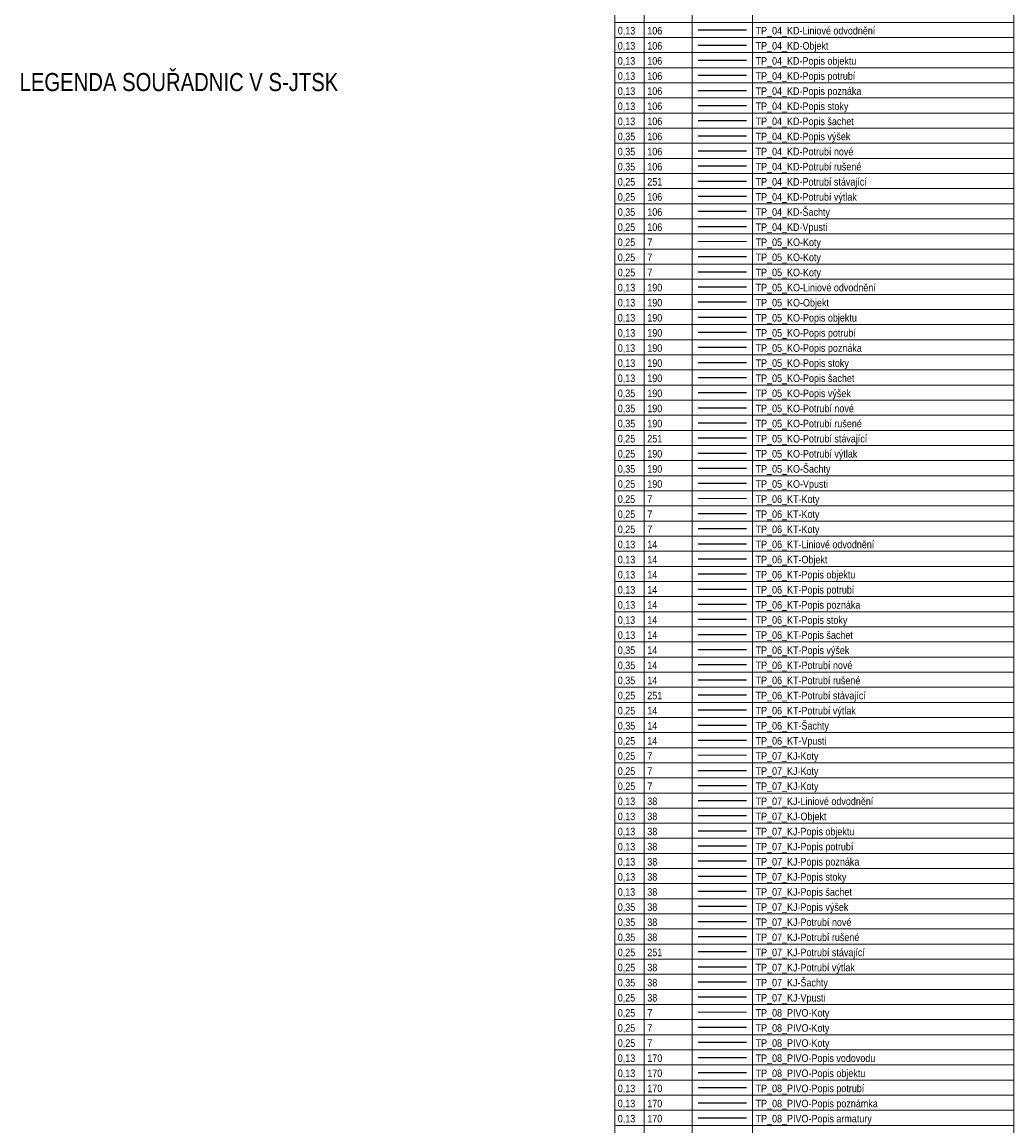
# Paper-space layout 'TP' of a CAD drawing. Header units: metres. Extents: x 629 to 1245, y -264 to 475.
# Tile 5 of 7: x 956 to 1120, y 109 to 292. Entities that reach past the tile are written whole.
import ezdxf

# ---------------------------------------------------------------- set-up
doc = ezdxf.new("R2010")
doc.units = ezdxf.units.M
doc.header["$MEASUREMENT"] = 0
for name, color, linetype, lineweight in [('TP_01_Rozpiska', 7, 'Continuous', 5), ('TP_01_Text', 7, 'Continuous', 5), ('TP_05_KO-Koty', 7, 'Continuous', 5), ('TP_06_KT-Koty', 7, 'Continuous', 5), ('TP_07_KJ-Koty', 7, 'Continuous', 5), ('TP_08_PIVO-Koty', 7, 'Continuous', 5)]:
    doc.layers.add(name, color=color, linetype=linetype, lineweight=lineweight)
for name, color, linetype in [('TP_04_KD-Liniové odvodnění', 106, 'Continuous'), ('TP_04_KD-Objekt', 106, 'Continuous'), ('TP_04_KD-Popis objektu', 106, 'Continuous'), ('TP_04_KD-Popis potrubí', 106, 'Continuous'), ('TP_04_KD-Popis poznámka', 106, 'Continuous'), ('TP_04_KD-Popis stoky', 106, 'Continuous'), ('TP_04_KD-Popis výšek', 106, 'Continuous'), ('TP_04_KD-Popis šachet', 106, 'Continuous'), ('TP_04_KD-Potrubí nové', 106, 'KANVDVO'), ('TP_04_KD-Potrubí rušené', 106, 'KANVDVO'), ('TP_04_KD-Potrubí stavající', 251, 'KANVDVO'), ('TP_04_KD-Potrubí výtlak', 106, 'KANVKPO'), ('TP_04_KD-Vpusti', 106, 'Continuous'), ('TP_04_KD-Šachty', 106, 'Continuous'), ('TP_05_KO-Liniové odvodnění', 190, 'Continuous'), ('TP_05_KO-Objekt', 190, 'Continuous'), ('TP_05_KO-Popis objektu', 190, 'Continuous'), ('TP_05_KO-Popis potrubí', 190, 'Continuous'), ('TP_05_KO-Popis poznámka', 190, 'Continuous'), ('TP_05_KO-Popis stoky', 190, 'Continuous'), ('TP_05_KO-Popis výšek', 190, 'Continuous'), ('TP_05_KO-Popis šachet', 190, 'Continuous'), ('TP_05_KO-Potrubí nové', 190, 'KANVOSO'), ('TP_05_KO-Potrubí rušené', 190, 'KANVOSO'), ('TP_05_KO-Potrubí stavající', 251, 'KANVOSO'), ('TP_05_KO-Potrubí výtlak', 190, 'KANVKPO'), ('TP_05_KO-Vpusti', 190, 'Continuous'), ('TP_05_KO-Šachty', 190, 'Continuous'), ('TP_06_KT-Liniové odvodnění', 14, 'Continuous'), ('TP_06_KT-Objekt', 14, 'Continuous'), ('TP_06_KT-Popis objektu', 14, 'Continuous'), ('TP_06_KT-Popis potrubí', 14, 'Continuous'), ('TP_06_KT-Popis poznámka', 14, 'Continuous'), ('TP_06_KT-Popis stoky', 14, 'Continuous'), ('TP_06_KT-Popis výšek', 14, 'Continuous'), ('TP_06_KT-Popis šachet', 14, 'Continuous'), ('TP_06_KT-Potrubí nové', 14, 'KANVKPO'), ('TP_06_KT-Potrubí rušené', 14, 'KANVSVO'), ('TP_06_KT-Potrubí stavající', 251, 'KANVSVO'), ('TP_06_KT-Potrubí výtlak', 14, 'KANVKPO'), ('TP_06_KT-Vpusti', 14, 'Continuous'), ('TP_06_KT-Šachty', 14, 'Continuous'), ('TP_07_KJ-Liniové odvodnění', 38, 'Continuous'), ('TP_07_KJ-Popis objektu', 38, 'Continuous'), ('TP_07_KJ-Popis potrubí', 38, 'Continuous'), ('TP_07_KJ-Popis poznámka', 38, 'Continuous'), ('TP_07_KJ-Popis stoky', 38, 'Continuous'), ('TP_07_KJ-Popis výšek', 38, 'Continuous'), ('TP_07_KJ-Popis šachet', 38, 'Continuous'), ('TP_07_KJ-Potrubí nové', 38, 'KANVDSVO'), ('TP_07_KJ-Potrubí rušené', 38, 'KANVDSVO'), ('TP_07_KJ-Potrubí stavající', 251, 'KANVDSVO'), ('TP_07_KJ-Potrubí výtlak', 38, 'KANVKPO'), ('TP_07_KJ-Vpusti', 38, 'Continuous'), ('TP_07_KJ-Šachty', 38, 'Continuous'), ('TP_07_KT-Objekt', 38, 'Continuous'), ('TP_08_PIVO-Popis armatury', 170, 'Continuous'), ('TP_08_PIVO-Popis objektu', 170, 'Continuous'), ('TP_08_PIVO-Popis potrubí', 170, 'Continuous'), ('TP_08_PIVO-Popis poznámka', 170, 'Continuous'), ('TP_08_PIVO-Popis vodovodu', 170, 'Continuous')]:
    doc.layers.add(name, color=color, linetype=linetype)
doc.styles.add('arial', font='arial.ttf', dxfattribs={"width": 0.8, "height": 1})
doc.linetypes.add('KANVDSVO', pattern='A,7,-6.5,[7,civil.shx,S=1,R=0,X=0,Y=0],-6.5', length=20)
doc.linetypes.add('KANVDVO', pattern='A,7,-6.5,[8,civil.shx,S=1,R=0,X=0,Y=0],-6.5', length=20)
doc.linetypes.add('KANVKPO', pattern='A,7,-6.5,[12,civil.shx,S=1,R=0,X=0,Y=0],-6.5', length=20)
doc.linetypes.add('KANVOSO', pattern='A,7,-6.5,[11,civil.shx,S=1,R=0,X=0,Y=0],-6.5', length=20)
doc.linetypes.add('KANVSVO', pattern='A,7,-6.5,[9,civil.shx,S=1,R=0,X=0,Y=0],-6.5', length=20)

psp = doc.layouts.new('TP')

# ---------------------------------------------------------------- linework, layer by layer
at = {"layer": 'Defpoints'}
for points in [[(1067.895, 253.194), (1075.895, 253.194)], [(1067.895, 250.694), (1075.895, 250.694)], [(1067.895, 210.694), (1075.895, 210.694)], [(1067.895, 208.194), (1075.895, 208.194)], [(1067.895, 168.194), (1075.895, 168.194)], [(1067.895, 165.694), (1075.895, 165.694)], [(1067.895, 125.694), (1075.895, 125.694)], [(1067.895, 123.194), (1075.895, 123.194)]]:
    psp.add_lwpolyline(points, dxfattribs=at)
at = {"layer": 'TP_01_Rozpiska'}
for p, q in [((1054.096, -40.556), (1054.096, 391.944)), ((1058.98, -40.556), (1058.98, 391.944))]:
    psp.add_line(p, q, dxfattribs=at)
for points in [[(1066.895, 391.944), (1066.895, -40.556)], [(1076.895, 391.944), (1076.895, -40.556)], [(1120.123, 391.944), (1120.123, -40.556)], [(1054.096, 291.944), (1120.123, 291.944)], [(1054.096, 289.444), (1120.123, 289.444)], [(1054.096, 286.944), (1120.123, 286.944)], [(1054.096, 284.444), (1120.123, 284.444)], [(1054.096, 281.944), (1120.123, 281.944)], [(1054.096, 279.444), (1120.123, 279.444)], [(1054.096, 276.944), (1120.123, 276.944)], [(1054.096, 274.444), (1120.123, 274.444)], [(1054.096, 271.944), (1120.123, 271.944)], [(1054.096, 269.444), (1120.123, 269.444)], [(1054.096, 266.944), (1120.123, 266.944)], [(1054.096, 264.444), (1120.123, 264.444)], [(1054.096, 261.944), (1120.123, 261.944)], [(1054.096, 259.444), (1120.123, 259.444)], [(1054.096, 256.944), (1120.123, 256.944)], [(1054.096, 254.444), (1120.123, 254.444)], [(1054.096, 251.944), (1120.123, 251.944)], [(1054.096, 249.444), (1120.123, 249.444)], [(1054.096, 246.944), (1120.123, 246.944)], [(1054.096, 244.444), (1120.123, 244.444)], [(1054.096, 241.944), (1120.123, 241.944)], [(1054.096, 239.444), (1120.123, 239.444)], [(1054.096, 236.944), (1120.123, 236.944)], [(1054.096, 234.444), (1120.123, 234.444)], [(1054.096, 231.944), (1120.123, 231.944)], [(1054.096, 229.444), (1120.123, 229.444)], [(1054.096, 226.944), (1120.123, 226.944)], [(1054.096, 224.444), (1120.123, 224.444)], [(1054.096, 221.944), (1120.123, 221.944)], [(1054.096, 219.444), (1120.123, 219.444)], [(1054.096, 216.944), (1120.123, 216.944)], [(1054.096, 214.444), (1120.123, 214.444)], [(1054.096, 211.944), (1120.123, 211.944)], [(1054.096, 209.444), (1120.123, 209.444)], [(1054.096, 206.944), (1120.123, 206.944)], [(1054.096, 204.444), (1120.123, 204.444)], [(1054.096, 201.944), (1120.123, 201.944)], [(1054.096, 199.444), (1120.123, 199.444)], [(1054.096, 196.944), (1120.123, 196.944)], [(1054.096, 194.444), (1120.123, 194.444)], [(1054.096, 191.944), (1120.123, 191.944)], [(1054.096, 189.444), (1120.123, 189.444)], [(1054.096, 186.944), (1120.123, 186.944)], [(1054.096, 184.444), (1120.123, 184.444)], [(1054.096, 181.944), (1120.123, 181.944)], [(1054.096, 179.444), (1120.123, 179.444)], [(1054.096, 176.944), (1120.123, 176.944)], [(1054.096, 174.444), (1120.123, 174.444)], [(1054.096, 171.944), (1120.123, 171.944)], [(1054.096, 169.444), (1120.123, 169.444)], [(1054.096, 166.944), (1120.123, 166.944)], [(1054.096, 164.444), (1120.123, 164.444)], [(1054.096, 161.944), (1120.123, 161.944)], [(1054.096, 159.444), (1120.123, 159.444)], [(1054.096, 156.944), (1120.123, 156.944)], [(1054.096, 154.444), (1120.123, 154.444)], [(1054.096, 151.944), (1120.123, 151.944)], [(1054.096, 149.444), (1120.123, 149.444)], [(1054.096, 146.944), (1120.123, 146.944)], [(1054.096, 144.444), (1120.123, 144.444)], [(1054.096, 141.944), (1120.123, 141.944)], [(1054.096, 139.444), (1120.123, 139.444)], [(1054.096, 136.944), (1120.123, 136.944)], [(1054.096, 134.444), (1120.123, 134.444)], [(1054.096, 131.944), (1120.123, 131.944)], [(1054.096, 129.444), (1120.123, 129.444)], [(1054.096, 129.444), (1120.123, 129.444)], [(1054.096, 126.944), (1120.123, 126.944)], [(1054.096, 124.444), (1120.123, 124.444)], [(1054.096, 121.944), (1120.123, 121.944)], [(1054.096, 119.444), (1120.123, 119.444)], [(1054.096, 116.944), (1120.123, 116.944)], [(1054.096, 114.444), (1120.123, 114.444)], [(1054.096, 111.944), (1120.123, 111.944)], [(1054.096, 109.444), (1120.123, 109.444)], [(1054.096, 109.444), (1120.123, 109.444)]]:
    psp.add_lwpolyline(points, dxfattribs=at)
at = {"layer": 'TP_04_KD-Liniové odvodnění'}
psp.add_lwpolyline([(1067.895, 290.694), (1075.895, 290.694)], dxfattribs=at)
at = {"layer": 'TP_04_KD-Objekt'}
psp.add_lwpolyline([(1067.895, 288.194), (1075.895, 288.194)], dxfattribs=at)
at = {"layer": 'TP_04_KD-Popis objektu'}
psp.add_lwpolyline([(1067.895, 285.694), (1075.895, 285.694)], dxfattribs=at)
at = {"layer": 'TP_04_KD-Popis potrubí'}
psp.add_lwpolyline([(1067.895, 283.194), (1075.895, 283.194)], dxfattribs=at)
at = {"layer": 'TP_04_KD-Popis poznámka'}
psp.add_lwpolyline([(1067.895, 280.694), (1075.895, 280.694)], dxfattribs=at)
at = {"layer": 'TP_04_KD-Popis stoky'}
psp.add_lwpolyline([(1067.895, 278.194), (1075.895, 278.194)], dxfattribs=at)
at = {"layer": 'TP_04_KD-Popis výšek'}
psp.add_lwpolyline([(1067.895, 273.194), (1075.895, 273.194)], dxfattribs=at)
at = {"layer": 'TP_04_KD-Popis šachet'}
psp.add_lwpolyline([(1067.895, 275.694), (1075.895, 275.694)], dxfattribs=at)
at = {"layer": 'TP_04_KD-Potrubí nové'}
psp.add_lwpolyline([(1067.895, 270.694), (1075.895, 270.694)], dxfattribs=at)
at = {"layer": 'TP_04_KD-Potrubí rušené'}
psp.add_lwpolyline([(1067.895, 268.194), (1075.895, 268.194)], dxfattribs=at)
at = {"layer": 'TP_04_KD-Potrubí stavající'}
psp.add_lwpolyline([(1067.895, 265.694), (1075.895, 265.694)], dxfattribs=at)
at = {"layer": 'TP_04_KD-Potrubí výtlak'}
psp.add_lwpolyline([(1067.895, 263.194), (1075.895, 263.194)], dxfattribs=at)
at = {"layer": 'TP_04_KD-Vpusti'}
psp.add_lwpolyline([(1067.895, 258.194), (1075.895, 258.194)], dxfattribs=at)
at = {"layer": 'TP_04_KD-Šachty'}
psp.add_lwpolyline([(1067.895, 260.694), (1075.895, 260.694)], dxfattribs=at)
at = {"layer": 'TP_05_KO-Koty'}
psp.add_lwpolyline([(1067.895, 255.694), (1075.895, 255.694)], dxfattribs=at)
at = {"layer": 'TP_05_KO-Liniové odvodnění'}
psp.add_lwpolyline([(1067.895, 248.194), (1075.895, 248.194)], dxfattribs=at)
at = {"layer": 'TP_05_KO-Objekt'}
psp.add_lwpolyline([(1067.895, 245.694), (1075.895, 245.694)], dxfattribs=at)
at = {"layer": 'TP_05_KO-Popis objektu'}
psp.add_lwpolyline([(1067.895, 243.194), (1075.895, 243.194)], dxfattribs=at)
at = {"layer": 'TP_05_KO-Popis potrubí'}
psp.add_lwpolyline([(1067.895, 240.694), (1075.895, 240.694)], dxfattribs=at)
at = {"layer": 'TP_05_KO-Popis poznámka'}
psp.add_lwpolyline([(1067.895, 238.194), (1075.895, 238.194)], dxfattribs=at)
at = {"layer": 'TP_05_KO-Popis stoky'}
psp.add_lwpolyline([(1067.895, 235.694), (1075.895, 235.694)], dxfattribs=at)
at = {"layer": 'TP_05_KO-Popis výšek'}
psp.add_lwpolyline([(1067.895, 230.694), (1075.895, 230.694)], dxfattribs=at)
at = {"layer": 'TP_05_KO-Popis šachet'}
psp.add_lwpolyline([(1067.895, 233.194), (1075.895, 233.194)], dxfattribs=at)
at = {"layer": 'TP_05_KO-Potrubí nové'}
psp.add_lwpolyline([(1067.895, 228.194), (1075.895, 228.194)], dxfattribs=at)
at = {"layer": 'TP_05_KO-Potrubí rušené'}
psp.add_lwpolyline([(1067.895, 225.694), (1075.895, 225.694)], dxfattribs=at)
at = {"layer": 'TP_05_KO-Potrubí stavající'}
psp.add_lwpolyline([(1067.895, 223.194), (1075.895, 223.194)], dxfattribs=at)
at = {"layer": 'TP_05_KO-Potrubí výtlak'}
psp.add_lwpolyline([(1067.895, 220.694), (1075.895, 220.694)], dxfattribs=at)
at = {"layer": 'TP_05_KO-Vpusti'}
psp.add_lwpolyline([(1067.895, 215.694), (1075.895, 215.694)], dxfattribs=at)
at = {"layer": 'TP_05_KO-Šachty'}
psp.add_lwpolyline([(1067.895, 218.194), (1075.895, 218.194)], dxfattribs=at)
at = {"layer": 'TP_06_KT-Koty'}
psp.add_lwpolyline([(1067.895, 213.194), (1075.895, 213.194)], dxfattribs=at)
at = {"layer": 'TP_06_KT-Liniové odvodnění'}
psp.add_lwpolyline([(1067.895, 205.694), (1075.895, 205.694)], dxfattribs=at)
at = {"layer": 'TP_06_KT-Objekt'}
psp.add_lwpolyline([(1067.895, 203.194), (1075.895, 203.194)], dxfattribs=at)
at = {"layer": 'TP_06_KT-Popis objektu'}
psp.add_lwpolyline([(1067.895, 200.694), (1075.895, 200.694)], dxfattribs=at)
at = {"layer": 'TP_06_KT-Popis potrubí'}
psp.add_lwpolyline([(1067.895, 198.194), (1075.895, 198.194)], dxfattribs=at)
at = {"layer": 'TP_06_KT-Popis poznámka'}
psp.add_lwpolyline([(1067.895, 195.694), (1075.895, 195.694)], dxfattribs=at)
at = {"layer": 'TP_06_KT-Popis stoky'}
psp.add_lwpolyline([(1067.895, 193.194), (1075.895, 193.194)], dxfattribs=at)
at = {"layer": 'TP_06_KT-Popis výšek'}
psp.add_lwpolyline([(1067.895, 188.194), (1075.895, 188.194)], dxfattribs=at)
at = {"layer": 'TP_06_KT-Popis šachet'}
psp.add_lwpolyline([(1067.895, 190.694), (1075.895, 190.694)], dxfattribs=at)
at = {"layer": 'TP_06_KT-Potrubí nové'}
psp.add_lwpolyline([(1067.895, 185.694), (1075.895, 185.694)], dxfattribs=at)
at = {"layer": 'TP_06_KT-Potrubí rušené'}
psp.add_lwpolyline([(1067.895, 183.194), (1075.895, 183.194)], dxfattribs=at)
at = {"layer": 'TP_06_KT-Potrubí stavající'}
psp.add_lwpolyline([(1067.895, 180.694), (1075.895, 180.694)], dxfattribs=at)
at = {"layer": 'TP_06_KT-Potrubí výtlak'}
psp.add_lwpolyline([(1067.895, 178.194), (1075.895, 178.194)], dxfattribs=at)
at = {"layer": 'TP_06_KT-Vpusti'}
psp.add_lwpolyline([(1067.895, 173.194), (1075.895, 173.194)], dxfattribs=at)
at = {"layer": 'TP_06_KT-Šachty'}
psp.add_lwpolyline([(1067.895, 175.694), (1075.895, 175.694)], dxfattribs=at)
at = {"layer": 'TP_07_KJ-Koty'}
psp.add_lwpolyline([(1067.895, 170.694), (1075.895, 170.694)], dxfattribs=at)
at = {"layer": 'TP_07_KJ-Liniové odvodnění'}
psp.add_lwpolyline([(1067.895, 163.194), (1075.895, 163.194)], dxfattribs=at)
at = {"layer": 'TP_07_KJ-Popis objektu'}
psp.add_lwpolyline([(1067.895, 158.194), (1075.895, 158.194)], dxfattribs=at)
at = {"layer": 'TP_07_KJ-Popis potrubí'}
psp.add_lwpolyline([(1067.895, 155.694), (1075.895, 155.694)], dxfattribs=at)
at = {"layer": 'TP_07_KJ-Popis poznámka'}
psp.add_lwpolyline([(1067.895, 153.194), (1075.895, 153.194)], dxfattribs=at)
at = {"layer": 'TP_07_KJ-Popis stoky'}
psp.add_lwpolyline([(1067.895, 150.694), (1075.895, 150.694)], dxfattribs=at)
at = {"layer": 'TP_07_KJ-Popis výšek'}
psp.add_lwpolyline([(1067.895, 145.694), (1075.895, 145.694)], dxfattribs=at)
at = {"layer": 'TP_07_KJ-Popis šachet'}
psp.add_lwpolyline([(1067.895, 148.194), (1075.895, 148.194)], dxfattribs=at)
at = {"layer": 'TP_07_KJ-Potrubí nové'}
psp.add_lwpolyline([(1067.895, 143.194), (1075.895, 143.194)], dxfattribs=at)
at = {"layer": 'TP_07_KJ-Potrubí rušené'}
psp.add_lwpolyline([(1067.895, 140.694), (1075.895, 140.694)], dxfattribs=at)
at = {"layer": 'TP_07_KJ-Potrubí stavající'}
psp.add_lwpolyline([(1067.895, 138.194), (1075.895, 138.194)], dxfattribs=at)
at = {"layer": 'TP_07_KJ-Potrubí výtlak'}
psp.add_lwpolyline([(1067.895, 135.694), (1075.895, 135.694)], dxfattribs=at)
at = {"layer": 'TP_07_KJ-Vpusti'}
psp.add_lwpolyline([(1067.895, 130.694), (1075.895, 130.694)], dxfattribs=at)
at = {"layer": 'TP_07_KJ-Šachty'}
psp.add_lwpolyline([(1067.895, 133.194), (1075.895, 133.194)], dxfattribs=at)
at = {"layer": 'TP_07_KT-Objekt'}
psp.add_lwpolyline([(1067.895, 160.694), (1075.895, 160.694)], dxfattribs=at)
at = {"layer": 'TP_08_PIVO-Koty'}
psp.add_lwpolyline([(1067.895, 128.194), (1075.895, 128.194)], dxfattribs=at)
at = {"layer": 'TP_08_PIVO-Popis armatury'}
psp.add_lwpolyline([(1067.895, 110.694), (1075.895, 110.694)], dxfattribs=at)
at = {"layer": 'TP_08_PIVO-Popis objektu'}
psp.add_lwpolyline([(1067.895, 118.194), (1075.895, 118.194)], dxfattribs=at)
at = {"layer": 'TP_08_PIVO-Popis potrubí'}
psp.add_lwpolyline([(1067.895, 115.694), (1075.895, 115.694)], dxfattribs=at)
at = {"layer": 'TP_08_PIVO-Popis poznámka'}
psp.add_lwpolyline([(1067.895, 113.194), (1075.895, 113.194)], dxfattribs=at)
at = {"layer": 'TP_08_PIVO-Popis vodovodu'}
psp.add_lwpolyline([(1067.895, 120.694), (1075.895, 120.694)], dxfattribs=at)

# ---------------------------------------------------------------- texts
at = {"style": 'arial', "width": 0.85}
for s, p in [('0,13', (1054.596, 289.944)), ('106', (1059.48, 289.944)), ('0,13', (1054.596, 287.444)), ('106', (1059.48, 287.444)), ('0,13', (1054.596, 284.944)), ('106', (1059.48, 284.944)), ('0,13', (1054.596, 282.444)), ('106', (1059.48, 282.444)), ('0,13', (1054.596, 279.944)), ('106', (1059.48, 279.944)), ('0,13', (1054.596, 277.444)), ('106', (1059.48, 277.444)), ('0,13', (1054.596, 274.944)), ('106', (1059.48, 274.944)), ('0,35', (1054.596, 272.444)), ('106', (1059.48, 272.444)), ('0,35', (1054.596, 269.944)), ('106', (1059.48, 269.944)), ('0,35', (1054.596, 267.444)), ('106', (1059.48, 267.444)), ('0,25', (1054.596, 264.944)), ('251', (1059.48, 264.944)), ('0,25', (1054.596, 262.444)), ('106', (1059.48, 262.444)), ('0,35', (1054.596, 259.944)), ('106', (1059.48, 259.944)), ('0,25', (1054.596, 257.444)), ('106', (1059.48, 257.444)), ('0,25', (1054.596, 254.944)), ('7', (1059.48, 254.944)), ('0,13', (1054.596, 247.444)), ('190', (1059.48, 247.444)), ('0,13', (1054.596, 244.944)), ('190', (1059.48, 244.944)), ('0,13', (1054.596, 242.444)), ('190', (1059.48, 242.444)), ('0,13', (1054.596, 239.944)), ('190', (1059.48, 239.944)), ('0,13', (1054.596, 237.444)), ('190', (1059.48, 237.444)), ('0,13', (1054.596, 234.944)), ('190', (1059.48, 234.944)), ('0,13', (1054.596, 232.444)), ('190', (1059.48, 232.444)), ('0,35', (1054.596, 229.944)), ('190', (1059.48, 229.944)), ('0,35', (1054.596, 227.444)), ('190', (1059.48, 227.444)), ('0,35', (1054.596, 224.944)), ('190', (1059.48, 224.944)), ('0,25', (1054.596, 222.444)), ('251', (1059.48, 222.444)), ('0,25', (1054.596, 219.944)), ('190', (1059.48, 219.944)), ('0,35', (1054.596, 217.444)), ('190', (1059.48, 217.444)), ('0,25', (1054.596, 214.944)), ('190', (1059.48, 214.944)), ('0,25', (1054.596, 212.444)), ('7', (1059.48, 212.444)), ('0,13', (1054.596, 204.944)), ('14', (1059.48, 204.944)), ('0,13', (1054.596, 202.444)), ('14', (1059.48, 202.444)), ('0,13', (1054.596, 199.944)), ('14', (1059.48, 199.944)), ('0,13', (1054.596, 197.444)), ('14', (1059.48, 197.444)), ('0,13', (1054.596, 194.944)), ('14', (1059.48, 194.944)), ('0,13', (1054.596, 192.444)), ('14', (1059.48, 192.444)), ('0,13', (1054.596, 189.944)), ('14', (1059.48, 189.944)), ('0,35', (1054.596, 187.444)), ('14', (1059.48, 187.444)), ('0,35', (1054.596, 184.944)), ('14', (1059.48, 184.944)), ('0,35', (1054.596, 182.444)), ('14', (1059.48, 182.444)), ('0,25', (1054.596, 179.944)), ('251', (1059.48, 179.944)), ('0,25', (1054.596, 177.444)), ('14', (1059.48, 177.444)), ('0,35', (1054.596, 174.944)), ('14', (1059.48, 174.944)), ('0,25', (1054.596, 172.444)), ('14', (1059.48, 172.444)), ('0,25', (1054.596, 169.944)), ('7', (1059.48, 169.944)), ('0,13', (1054.596, 162.444)), ('38', (1059.48, 162.444)), ('0,13', (1054.596, 159.944)), ('38', (1059.48, 159.944)), ('0,13', (1054.596, 157.444)), ('38', (1059.48, 157.444)), ('0,13', (1054.596, 154.944)), ('38', (1059.48, 154.944)), ('0,13', (1054.596, 152.444)), ('38', (1059.48, 152.444)), ('0,13', (1054.596, 149.944)), ('38', (1059.48, 149.944)), ('0,13', (1054.596, 147.444)), ('38', (1059.48, 147.444)), ('0,35', (1054.596, 144.944)), ('38', (1059.48, 144.944)), ('0,35', (1054.596, 142.444)), ('38', (1059.48, 142.444)), ('0,35', (1054.596, 139.944)), ('38', (1059.48, 139.944)), ('0,25', (1054.596, 137.444)), ('251', (1059.48, 137.444)), ('0,25', (1054.596, 134.944)), ('38', (1059.48, 134.944)), ('0,35', (1054.596, 132.444)), ('38', (1059.48, 132.444)), ('0,25', (1054.596, 129.944)), ('38', (1059.48, 129.944)), ('0,25', (1054.596, 127.444)), ('7', (1059.48, 127.444)), ('0,13', (1054.596, 119.944)), ('170', (1059.48, 119.944)), ('0,13', (1054.596, 117.444)), ('170', (1059.48, 117.444)), ('0,13', (1054.596, 114.944)), ('170', (1059.48, 114.944)), ('0,13', (1054.596, 112.444)), ('170', (1059.48, 112.444)), ('0,13', (1054.596, 109.944)), ('170', (1059.48, 109.944))]:
    psp.add_text(s, height=1.25, dxfattribs=at).set_placement(p)
at = {"layer": 'Defpoints', "style": 'arial', "width": 0.85}
for s, p in [('0,25', (1054.596, 252.444)), ('7', (1059.48, 252.444)), ('TP_05_KO-Koty', (1077.395, 252.444)), ('0,25', (1054.596, 249.944)), ('7', (1059.48, 249.944)), ('TP_05_KO-Koty', (1077.395, 249.944)), ('0,25', (1054.596, 209.944)), ('7', (1059.48, 209.944)), ('TP_06_KT-Koty', (1077.395, 209.944)), ('0,25', (1054.596, 207.444)), ('7', (1059.48, 207.444)), ('TP_06_KT-Koty', (1077.395, 207.444)), ('0,25', (1054.596, 167.444)), ('7', (1059.48, 167.444)), ('TP_07_KJ-Koty', (1077.395, 167.444)), ('0,25', (1054.596, 164.944)), ('TP_07_KJ-Koty', (1077.395, 164.944)), ('7', (1059.48, 164.944)), ('0,25', (1054.596, 124.944)), ('7', (1059.48, 124.944)), ('TP_08_PIVO-Koty', (1077.395, 124.944)), ('0,25', (1054.596, 122.444)), ('7', (1059.48, 122.444)), ('TP_08_PIVO-Koty', (1077.395, 122.444))]:
    psp.add_text(s, height=1.25, dxfattribs=at).set_placement(p)
at = {"layer": 'TP_01_Text', "insert": (955.65, 280.529), "char_height": 3, "width": 67.26648, "attachment_point": 7, "style": 'arial'}
psp.add_mtext('\\A1;{\\fArial|b0|i0|c238|p38;LEGENDA SOUŘADNIC V S-JTSK}', dxfattribs=at)
at = {"layer": 'TP_04_KD-Liniové odvodnění', "style": 'arial', "width": 0.85}
psp.add_text('TP_04_KD-Liniové odvodnění', height=1.25, dxfattribs=at).set_placement((1077.395, 289.944))
at = {"layer": 'TP_04_KD-Objekt', "style": 'arial', "width": 0.85}
psp.add_text('TP_04_KD-Objekt', height=1.25, dxfattribs=at).set_placement((1077.395, 287.444))
at = {"layer": 'TP_04_KD-Popis objektu', "style": 'arial', "width": 0.85}
psp.add_text('TP_04_KD-Popis objektu', height=1.25, dxfattribs=at).set_placement((1077.395, 284.944))
at = {"layer": 'TP_04_KD-Popis potrubí', "style": 'arial', "width": 0.85}
psp.add_text('TP_04_KD-Popis potrubí', height=1.25, dxfattribs=at).set_placement((1077.395, 282.444))
at = {"layer": 'TP_04_KD-Popis poznámka', "style": 'arial', "width": 0.85}
psp.add_text('TP_04_KD-Popis poznáka', height=1.25, dxfattribs=at).set_placement((1077.395, 279.944))
at = {"layer": 'TP_04_KD-Popis stoky', "style": 'arial', "width": 0.85}
psp.add_text('TP_04_KD-Popis stoky', height=1.25, dxfattribs=at).set_placement((1077.395, 277.444))
at = {"layer": 'TP_04_KD-Popis výšek', "style": 'arial', "width": 0.85}
psp.add_text('TP_04_KD-Popis výšek', height=1.25, dxfattribs=at).set_placement((1077.395, 272.444))
at = {"layer": 'TP_04_KD-Popis šachet', "style": 'arial', "width": 0.85}
psp.add_text('TP_04_KD-Popis šachet', height=1.25, dxfattribs=at).set_placement((1077.395, 274.944))
at = {"layer": 'TP_04_KD-Potrubí nové', "style": 'arial', "width": 0.85}
psp.add_text('TP_04_KD-Potrubí nové', height=1.25, dxfattribs=at).set_placement((1077.395, 269.944))
at = {"layer": 'TP_04_KD-Potrubí rušené', "style": 'arial', "width": 0.85}
psp.add_text('TP_04_KD-Potrubí rušené', height=1.25, dxfattribs=at).set_placement((1077.395, 267.444))
at = {"layer": 'TP_04_KD-Potrubí stavající', "style": 'arial', "width": 0.85}
psp.add_text('TP_04_KD-Potrubí stávající', height=1.25, dxfattribs=at).set_placement((1077.395, 264.944))
at = {"layer": 'TP_04_KD-Potrubí výtlak', "style": 'arial', "width": 0.85}
psp.add_text('TP_04_KD-Potrubí výtlak', height=1.25, dxfattribs=at).set_placement((1077.395, 262.444))
at = {"layer": 'TP_04_KD-Vpusti', "style": 'arial', "width": 0.85}
psp.add_text('TP_04_KD-Vpusti', height=1.25, dxfattribs=at).set_placement((1077.395, 257.444))
at = {"layer": 'TP_04_KD-Šachty', "style": 'arial', "width": 0.85}
psp.add_text('TP_04_KD-Šachty', height=1.25, dxfattribs=at).set_placement((1077.395, 259.944))
at = {"layer": 'TP_05_KO-Koty', "style": 'arial', "width": 0.85}
psp.add_text('TP_05_KO-Koty', height=1.25, dxfattribs=at).set_placement((1077.395, 254.944))
at = {"layer": 'TP_05_KO-Liniové odvodnění', "style": 'arial', "width": 0.85}
psp.add_text('TP_05_KO-Liniové odvodnění', height=1.25, dxfattribs=at).set_placement((1077.395, 247.444))
at = {"layer": 'TP_05_KO-Objekt', "style": 'arial', "width": 0.85}
psp.add_text('TP_05_KO-Objekt', height=1.25, dxfattribs=at).set_placement((1077.395, 244.944))
at = {"layer": 'TP_05_KO-Popis objektu', "style": 'arial', "width": 0.85}
psp.add_text('TP_05_KO-Popis objektu', height=1.25, dxfattribs=at).set_placement((1077.395, 242.444))
at = {"layer": 'TP_05_KO-Popis potrubí', "style": 'arial', "width": 0.85}
psp.add_text('TP_05_KO-Popis potrubí', height=1.25, dxfattribs=at).set_placement((1077.395, 239.944))
at = {"layer": 'TP_05_KO-Popis poznámka', "style": 'arial', "width": 0.85}
psp.add_text('TP_05_KO-Popis poznáka', height=1.25, dxfattribs=at).set_placement((1077.395, 237.444))
at = {"layer": 'TP_05_KO-Popis stoky', "style": 'arial', "width": 0.85}
psp.add_text('TP_05_KO-Popis stoky', height=1.25, dxfattribs=at).set_placement((1077.395, 234.944))
at = {"layer": 'TP_05_KO-Popis výšek', "style": 'arial', "width": 0.85}
psp.add_text('TP_05_KO-Popis výšek', height=1.25, dxfattribs=at).set_placement((1077.395, 229.944))
at = {"layer": 'TP_05_KO-Popis šachet', "style": 'arial', "width": 0.85}
psp.add_text('TP_05_KO-Popis šachet', height=1.25, dxfattribs=at).set_placement((1077.395, 232.444))
at = {"layer": 'TP_05_KO-Potrubí nové', "style": 'arial', "width": 0.85}
psp.add_text('TP_05_KO-Potrubí nové', height=1.25, dxfattribs=at).set_placement((1077.395, 227.444))
at = {"layer": 'TP_05_KO-Potrubí rušené', "style": 'arial', "width": 0.85}
psp.add_text('TP_05_KO-Potrubí rušené', height=1.25, dxfattribs=at).set_placement((1077.395, 224.944))
at = {"layer": 'TP_05_KO-Potrubí stavající', "style": 'arial', "width": 0.85}
psp.add_text('TP_05_KO-Potrubí stávající', height=1.25, dxfattribs=at).set_placement((1077.395, 222.444))
at = {"layer": 'TP_05_KO-Potrubí výtlak', "style": 'arial', "width": 0.85}
psp.add_text('TP_05_KO-Potrubí výtlak', height=1.25, dxfattribs=at).set_placement((1077.395, 219.944))
at = {"layer": 'TP_05_KO-Vpusti', "style": 'arial', "width": 0.85}
psp.add_text('TP_05_KO-Vpusti', height=1.25, dxfattribs=at).set_placement((1077.395, 214.944))
at = {"layer": 'TP_05_KO-Šachty', "style": 'arial', "width": 0.85}
psp.add_text('TP_05_KO-Šachty', height=1.25, dxfattribs=at).set_placement((1077.395, 217.444))
at = {"layer": 'TP_06_KT-Koty', "style": 'arial', "width": 0.85}
psp.add_text('TP_06_KT-Koty', height=1.25, dxfattribs=at).set_placement((1077.395, 212.444))
at = {"layer": 'TP_06_KT-Liniové odvodnění', "style": 'arial', "width": 0.85}
psp.add_text('TP_06_KT-Liniové odvodnění', height=1.25, dxfattribs=at).set_placement((1077.395, 204.944))
at = {"layer": 'TP_06_KT-Objekt', "style": 'arial', "width": 0.85}
psp.add_text('TP_06_KT-Objekt', height=1.25, dxfattribs=at).set_placement((1077.395, 202.444))
at = {"layer": 'TP_06_KT-Popis objektu', "style": 'arial', "width": 0.85}
psp.add_text('TP_06_KT-Popis objektu', height=1.25, dxfattribs=at).set_placement((1077.395, 199.944))
at = {"layer": 'TP_06_KT-Popis potrubí', "style": 'arial', "width": 0.85}
psp.add_text('TP_06_KT-Popis potrubí', height=1.25, dxfattribs=at).set_placement((1077.395, 197.444))
at = {"layer": 'TP_06_KT-Popis poznámka', "style": 'arial', "width": 0.85}
psp.add_text('TP_06_KT-Popis poznáka', height=1.25, dxfattribs=at).set_placement((1077.395, 194.944))
at = {"layer": 'TP_06_KT-Popis stoky', "style": 'arial', "width": 0.85}
psp.add_text('TP_06_KT-Popis stoky', height=1.25, dxfattribs=at).set_placement((1077.395, 192.444))
at = {"layer": 'TP_06_KT-Popis výšek', "style": 'arial', "width": 0.85}
psp.add_text('TP_06_KT-Popis výšek', height=1.25, dxfattribs=at).set_placement((1077.395, 187.444))
at = {"layer": 'TP_06_KT-Popis šachet', "style": 'arial', "width": 0.85}
psp.add_text('TP_06_KT-Popis šachet', height=1.25, dxfattribs=at).set_placement((1077.395, 189.944))
at = {"layer": 'TP_06_KT-Potrubí nové', "style": 'arial', "width": 0.85}
psp.add_text('TP_06_KT-Potrubí nové', height=1.25, dxfattribs=at).set_placement((1077.395, 184.944))
at = {"layer": 'TP_06_KT-Potrubí rušené', "style": 'arial', "width": 0.85}
psp.add_text('TP_06_KT-Potrubí rušené', height=1.25, dxfattribs=at).set_placement((1077.395, 182.444))
at = {"layer": 'TP_06_KT-Potrubí stavající', "style": 'arial', "width": 0.85}
psp.add_text('TP_06_KT-Potrubí stávající', height=1.25, dxfattribs=at).set_placement((1077.395, 179.944))
at = {"layer": 'TP_06_KT-Potrubí výtlak', "style": 'arial', "width": 0.85}
psp.add_text('TP_06_KT-Potrubí výtlak', height=1.25, dxfattribs=at).set_placement((1077.395, 177.444))
at = {"layer": 'TP_06_KT-Vpusti', "style": 'arial', "width": 0.85}
psp.add_text('TP_06_KT-Vpusti', height=1.25, dxfattribs=at).set_placement((1077.395, 172.444))
at = {"layer": 'TP_06_KT-Šachty', "style": 'arial', "width": 0.85}
psp.add_text('TP_06_KT-Šachty', height=1.25, dxfattribs=at).set_placement((1077.395, 174.944))
at = {"layer": 'TP_07_KJ-Koty', "style": 'arial', "width": 0.85}
psp.add_text('TP_07_KJ-Koty', height=1.25, dxfattribs=at).set_placement((1077.395, 169.944))
at = {"layer": 'TP_07_KJ-Liniové odvodnění', "style": 'arial', "width": 0.85}
psp.add_text('TP_07_KJ-Liniové odvodnění', height=1.25, dxfattribs=at).set_placement((1077.395, 162.444))
at = {"layer": 'TP_07_KJ-Popis objektu', "style": 'arial', "width": 0.85}
psp.add_text('TP_07_KJ-Popis objektu', height=1.25, dxfattribs=at).set_placement((1077.395, 157.444))
at = {"layer": 'TP_07_KJ-Popis potrubí', "style": 'arial', "width": 0.85}
psp.add_text('TP_07_KJ-Popis potrubí', height=1.25, dxfattribs=at).set_placement((1077.395, 154.944))
at = {"layer": 'TP_07_KJ-Popis poznámka', "style": 'arial', "width": 0.85}
psp.add_text('TP_07_KJ-Popis poznáka', height=1.25, dxfattribs=at).set_placement((1077.395, 152.444))
at = {"layer": 'TP_07_KJ-Popis stoky', "style": 'arial', "width": 0.85}
psp.add_text('TP_07_KJ-Popis stoky', height=1.25, dxfattribs=at).set_placement((1077.395, 149.944))
at = {"layer": 'TP_07_KJ-Popis výšek', "style": 'arial', "width": 0.85}
psp.add_text('TP_07_KJ-Popis výšek', height=1.25, dxfattribs=at).set_placement((1077.395, 144.944))
at = {"layer": 'TP_07_KJ-Popis šachet', "style": 'arial', "width": 0.85}
psp.add_text('TP_07_KJ-Popis šachet', height=1.25, dxfattribs=at).set_placement((1077.395, 147.444))
at = {"layer": 'TP_07_KJ-Potrubí nové', "style": 'arial', "width": 0.85}
psp.add_text('TP_07_KJ-Potrubí nové', height=1.25, dxfattribs=at).set_placement((1077.395, 142.444))
at = {"layer": 'TP_07_KJ-Potrubí rušené', "style": 'arial', "width": 0.85}
psp.add_text('TP_07_KJ-Potrubí rušené', height=1.25, dxfattribs=at).set_placement((1077.395, 139.944))
at = {"layer": 'TP_07_KJ-Potrubí stavající', "style": 'arial', "width": 0.85}
psp.add_text('TP_07_KJ-Potrubí stávající', height=1.25, dxfattribs=at).set_placement((1077.395, 137.444))
at = {"layer": 'TP_07_KJ-Potrubí výtlak', "style": 'arial', "width": 0.85}
psp.add_text('TP_07_KJ-Potrubí výtlak', height=1.25, dxfattribs=at).set_placement((1077.395, 134.944))
at = {"layer": 'TP_07_KJ-Vpusti', "style": 'arial', "width": 0.85}
psp.add_text('TP_07_KJ-Vpusti', height=1.25, dxfattribs=at).set_placement((1077.395, 129.944))
at = {"layer": 'TP_07_KJ-Šachty', "style": 'arial', "width": 0.85}
psp.add_text('TP_07_KJ-Šachty', height=1.25, dxfattribs=at).set_placement((1077.395, 132.444))
at = {"layer": 'TP_07_KT-Objekt', "style": 'arial', "width": 0.85}
psp.add_text('TP_07_KJ-Objekt', height=1.25, dxfattribs=at).set_placement((1077.395, 159.944))
at = {"layer": 'TP_08_PIVO-Koty', "style": 'arial', "width": 0.85}
psp.add_text('TP_08_PIVO-Koty', height=1.25, dxfattribs=at).set_placement((1077.395, 127.444))
at = {"layer": 'TP_08_PIVO-Popis armatury', "style": 'arial', "width": 0.85}
psp.add_text('TP_08_PIVO-Popis armatury', height=1.25, dxfattribs=at).set_placement((1077.395, 109.944))
at = {"layer": 'TP_08_PIVO-Popis objektu', "style": 'arial', "width": 0.85}
psp.add_text('TP_08_PIVO-Popis objektu', height=1.25, dxfattribs=at).set_placement((1077.395, 117.444))
at = {"layer": 'TP_08_PIVO-Popis potrubí', "style": 'arial', "width": 0.85}
psp.add_text('TP_08_PIVO-Popis potrubí', height=1.25, dxfattribs=at).set_placement((1077.395, 114.944))
at = {"layer": 'TP_08_PIVO-Popis poznámka', "style": 'arial', "width": 0.85}
psp.add_text('TP_08_PIVO-Popis poznámka', height=1.25, dxfattribs=at).set_placement((1077.395, 112.444))
at = {"layer": 'TP_08_PIVO-Popis vodovodu', "style": 'arial', "width": 0.85}
psp.add_text('TP_08_PIVO-Popis vodovodu', height=1.25, dxfattribs=at).set_placement((1077.395, 119.944))

doc.saveas('drawing.dxf')
